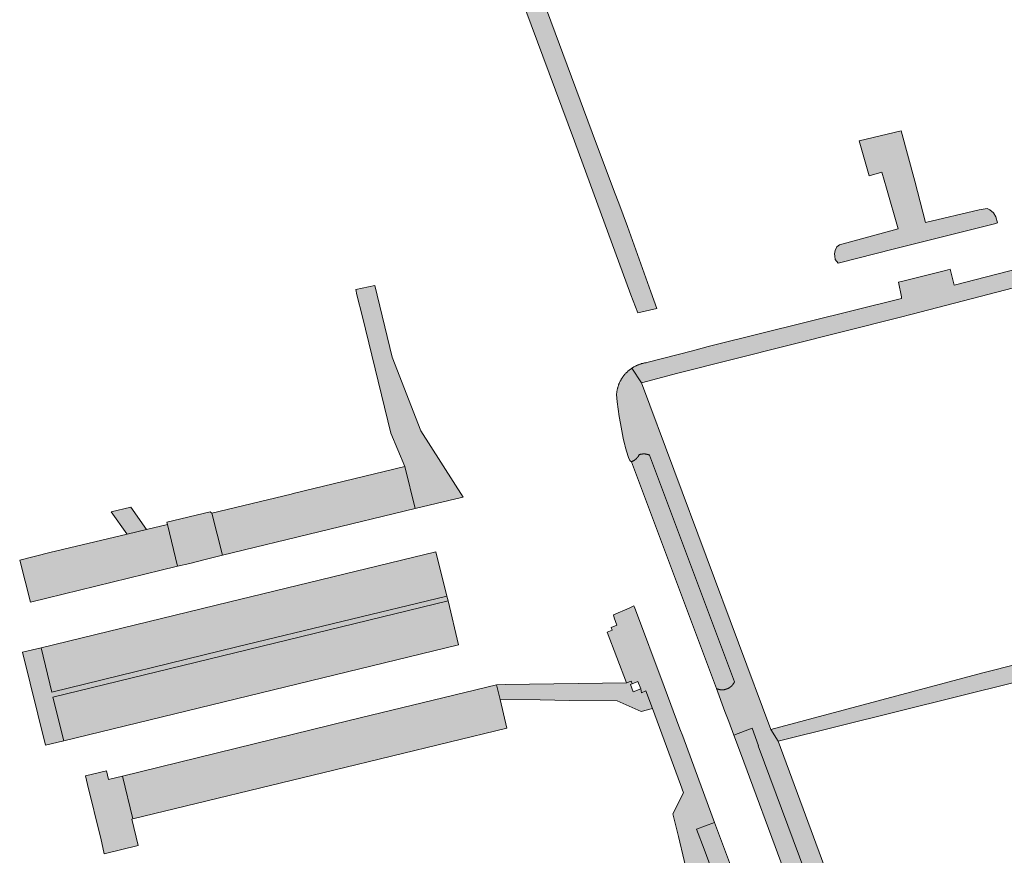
# Model space of a CAD drawing. Extents: x 97094 to 109644, y 463509 to 471969.
# Tile 61 of 256: x 103369 to 103482, y 464978 to 465073. Entities that reach past the tile are written whole.
import ezdxf

# ---------------------------------------------------------------- set-up
doc = ezdxf.new("R2010")
doc.units = 0
doc.layers.add('109 Onkruidbestrijding elementen', color=6, linetype='Continuous', lineweight=20, true_color=0xff00ff)

msp = doc.modelspace()

# ---------------------------------------------------------------- hatches: boundary and pattern name
at = {"layer": '109 Onkruidbestrijding elementen', "true_color": 0xff00ff}
for points in [[(103403.38, 465137.06), (103403.78, 465136.02), (103403.82, 465135.89), (103417.38, 465099.78), (103432.37, 465059.47), (103438.82, 465041.88), (103439.6, 465039.83), (103441.79, 465040.33), (103441.11, 465042.24), (103439.76, 465045.98), (103438.42, 465049.71), (103437.42, 465052.37), (103436.95, 465053.63), (103434.38, 465060.48), (103429.65, 465073.22), (103419.71, 465099.98), (103415.9, 465110.38), (103416.63, 465110.62), (103416.83, 465110.68), (103416.82, 465110.7), (103408.76, 465132.06), (103405.49, 465140.77), (103403.38, 465137.06)], [(103462.51, 465045.53), (103468.96, 465047.15), (103473.85, 465048.38), (103480.4, 465050.03), (103480.75, 465050.12), (103480.57, 465050.84), (103480.3, 465051.3), (103479.89, 465051.62), (103479.56, 465051.76), (103478.65, 465051.64), (103472.52, 465050.19), (103471.28, 465054.9), (103469.75, 465060.67), (103464.93, 465059.52), (103466.06, 465055.53), (103467.54, 465055.95), (103468.07, 465054.09), (103469.38, 465049.45), (103462.69, 465047.61), (103462.37, 465047.38), (103462.17, 465046.99), (103462.11, 465046.6), (103462.13, 465046.33), (103462.2, 465045.95), (103462.51, 465045.53)], [(103440.04, 465031.83), (103444.19, 465032.93), (103469.51, 465039.32), (103470.99, 465039.7), (103492.26, 465045.23), (103494.46, 465045.61), (103496.23, 465046.08), (103499.28, 465046.9), (103515.63, 465051.28), (103515.99, 465051.32), (103516.57, 465051.26), (103519.09, 465051.91), (103518.39, 465052.61), (103517.85, 465052.99), (103517.15, 465053.23), (103516.47, 465053.34), (103516.01, 465053.37), (103475.79, 465042.99), (103475.33, 465044.82), (103474.82, 465044.69), (103469.92, 465043.46), (103469.41, 465043.33), (103469.77, 465041.66), (103469.79, 465041.48), (103448.11, 465036.09), (103447.66, 465035.97), (103445.87, 465035.5), (103440.64, 465034.14), (103440.57, 465034.13), (103440.51, 465034.12), (103440.44, 465034.11), (103440.37, 465034.1), (103440.31, 465034.08), (103440.24, 465034.07), (103440.17, 465034.05), (103440.11, 465034.04), (103440.04, 465034.02), (103439.98, 465034), (103439.91, 465033.98), (103439.85, 465033.96), (103439.78, 465033.93), (103439.72, 465033.91), (103439.66, 465033.89), (103439.59, 465033.86), (103439.53, 465033.83), (103439.47, 465033.81), (103439.41, 465033.78), (103439.35, 465033.75), (103439.29, 465033.72), (103439.23, 465033.69), (103439.17, 465033.65), (103439.11, 465033.62), (103439.05, 465033.58), (103438.99, 465033.55), (103438.94, 465033.51), (103440.04, 465031.83)], [(103492.94, 465042.38), (103501.95, 465004.52), (103480.45, 464998.98), (103479.09, 464998.63), (103454.81, 464992.15), (103455.66, 464990.8), (103482.97, 464997.62), (103484.55, 464997.92), (103507.03, 465003.83), (103506.72, 465006.03), (103505.62, 465005.75), (103503.83, 465005.3), (103502.22, 465012.23), (103501.88, 465013.7), (103500.86, 465018.09), (103500.63, 465019.09), (103499.49, 465023.96), (103499.25, 465025.03), (103498.07, 465030.1), (103497.85, 465031.05), (103496.74, 465035.81), (103496.51, 465036.81), (103494.46, 465045.61), (103492.26, 465045.23), (103492.94, 465042.38)], [(103411.37, 465026.07), (103412.96, 465022.25), (103414.15, 465017.45), (103416.53, 465018.02), (103419.43, 465018.7), (103419.61, 465018.75), (103414.77, 465026.35), (103411.51, 465034.78), (103409.51, 465042.98), (103407.33, 465042.5), (103407.48, 465041.91), (103408.1, 465039.38), (103411.37, 465026.07)], [(103440.95, 465023.55), (103450.66, 464997.61), (103450.65, 464997.58), (103450.64, 464997.56), (103450.63, 464997.54), (103450.62, 464997.51), (103450.6, 464997.49), (103450.59, 464997.47), (103450.58, 464997.44), (103450.56, 464997.42), (103450.55, 464997.4), (103450.53, 464997.38), (103450.52, 464997.36), (103450.5, 464997.33), (103450.49, 464997.31), (103450.47, 464997.29), (103450.46, 464997.27), (103450.44, 464997.25), (103450.42, 464997.23), (103450.4, 464997.21), (103450.39, 464997.19), (103450.37, 464997.17), (103450.35, 464997.15), (103450.33, 464997.13), (103450.31, 464997.12), (103450.29, 464997.1), (103450.27, 464997.08), (103450.25, 464997.06), (103450.23, 464997.05), (103450.21, 464997.03), (103450.19, 464997.01), (103450.17, 464997), (103450.15, 464996.98), (103450.13, 464996.97), (103450.1, 464996.95), (103450.08, 464996.94), (103450.06, 464996.92), (103450.04, 464996.91), (103450.01, 464996.9), (103449.99, 464996.88), (103449.97, 464996.87), (103449.94, 464996.86), (103449.92, 464996.85), (103449.9, 464996.84), (103449.87, 464996.83), (103449.85, 464996.82), (103449.82, 464996.81), (103449.8, 464996.8), (103449.77, 464996.79), (103449.75, 464996.78), (103449.72, 464996.77), (103449.7, 464996.76), (103449.67, 464996.75), (103449.65, 464996.75), (103449.62, 464996.74), (103449.6, 464996.73), (103449.57, 464996.73), (103449.54, 464996.72), (103449.52, 464996.72), (103449.49, 464996.71), (103449.47, 464996.71), (103449.44, 464996.71), (103449.41, 464996.7), (103449.39, 464996.7), (103449.36, 464996.7), (103449.33, 464996.7), (103449.31, 464996.7), (103449.28, 464996.7), (103449.26, 464996.7), (103449.23, 464996.7), (103449.2, 464996.7), (103449.18, 464996.7), (103449.15, 464996.7), (103449.12, 464996.7), (103449.1, 464996.7), (103449.07, 464996.71), (103449.04, 464996.71), (103449.02, 464996.71), (103448.99, 464996.72), (103448.97, 464996.72), (103448.94, 464996.73), (103448.91, 464996.73), (103448.89, 464996.74), (103448.86, 464996.74), (103448.84, 464996.75), (103448.81, 464996.76), (103448.79, 464996.77), (103448.76, 464996.77), (103448.74, 464996.78), (103448.71, 464996.79), (103448.69, 464996.8), (103448.66, 464996.81), (103448.64, 464996.82), (103448.61, 464996.83), (103449.56, 464994.21), (103450, 464993.08), (103450.6, 464991.5), (103452.69, 464992.29), (103453.41, 464990.3), (103453.38, 464990.28), (103463.44, 464963.24), (103461.35, 464962.47), (103462.05, 464960.56), (103462.15, 464960.33), (103462.76, 464958.81), (103463.86, 464955.79), (103464.54, 464954.01), (103464.55, 464954), (103464.57, 464954), (103466.64, 464954.8), (103474.28, 464934.18), (103474.98, 464932.41), (103484.54, 464906.68), (103482.42, 464905.92), (103483.08, 464904.15), (103483.17, 464903.9), (103484.67, 464899.88), (103484.7, 464899.81), (103484.73, 464899.73), (103484.76, 464899.66), (103484.79, 464899.59), (103484.82, 464899.52), (103484.86, 464899.44), (103484.89, 464899.37), (103484.93, 464899.3), (103484.97, 464899.23), (103485.01, 464899.17), (103485.05, 464899.1), (103485.09, 464899.03), (103485.13, 464898.96), (103485.17, 464898.9), (103485.22, 464898.83), (103485.26, 464898.77), (103485.31, 464898.7), (103485.36, 464898.64), (103485.41, 464898.58), (103485.46, 464898.52), (103485.51, 464898.46), (103485.56, 464898.4), (103485.61, 464898.34), (103485.66, 464898.28), (103485.72, 464898.22), (103485.77, 464898.17), (103485.83, 464898.11), (103485.89, 464898.06), (103485.95, 464898), (103486, 464897.95), (103486.06, 464897.9), (103486.13, 464897.85), (103486.19, 464897.8), (103486.25, 464897.75), (103486.31, 464897.7), (103486.38, 464897.66), (103486.44, 464897.61), (103486.51, 464897.57), (103486.57, 464897.53), (103486.64, 464897.48), (103486.71, 464897.44), (103486.78, 464897.4), (103486.85, 464897.36), (103486.92, 464897.33), (103486.99, 464897.29), (103487.06, 464897.26), (103487.13, 464897.22), (103487.2, 464897.19), (103487.27, 464897.16), (103487.34, 464897.13), (103487.42, 464897.1), (103487.49, 464897.07), (103487.57, 464897.04), (103487.64, 464897.02), (103487.72, 464896.99), (103487.79, 464896.97), (103487.87, 464896.95), (103487.94, 464896.93), (103488.02, 464896.91), (103488.1, 464896.89), (103488.18, 464896.88), (103488.25, 464896.86), (103488.33, 464896.85), (103488.41, 464896.83), (103488.49, 464896.82), (103488.57, 464896.81), (103488.64, 464896.8), (103488.72, 464896.8), (103488.8, 464896.79), (103488.88, 464896.78), (103488.96, 464896.78), (103489.04, 464896.78), (103489.12, 464896.78), (103489.2, 464896.78), (103489.27, 464896.78), (103489.35, 464896.78), (103489.43, 464896.79), (103489.51, 464896.79), (103489.59, 464896.8), (103489.67, 464896.81), (103489.75, 464896.82), (103489.83, 464896.83), (103489.9, 464896.84), (103489.98, 464896.85), (103490.06, 464896.87), (103490.14, 464896.88), (103490.21, 464896.9), (103490.29, 464896.92), (103487.39, 464904.82), (103486.82, 464906.43), (103455.66, 464990.8), (103454.81, 464992.15), (103440.04, 465031.83), (103438.94, 465033.51), (103438.88, 465033.47), (103438.83, 465033.44), (103438.77, 465033.4), (103438.72, 465033.36), (103438.67, 465033.32), (103438.62, 465033.28), (103438.57, 465033.23), (103438.52, 465033.19), (103438.47, 465033.15), (103438.42, 465033.1), (103438.37, 465033.06), (103438.32, 465033.01), (103438.28, 465032.96), (103438.23, 465032.92), (103438.19, 465032.87), (103438.14, 465032.82), (103438.1, 465032.77), (103438.06, 465032.72), (103438.02, 465032.67), (103437.98, 465032.61), (103437.94, 465032.56), (103437.9, 465032.51), (103437.86, 465032.45), (103437.82, 465032.4), (103437.79, 465032.34), (103437.75, 465032.29), (103437.72, 465032.23), (103437.69, 465032.17), (103437.65, 465032.12), (103437.62, 465032.06), (103437.59, 465032), (103437.56, 465031.94), (103437.53, 465031.88), (103437.51, 465031.82), (103437.48, 465031.76), (103437.45, 465031.7), (103437.43, 465031.64), (103437.41, 465031.58), (103437.38, 465031.52), (103437.36, 465031.45), (103437.34, 465031.39), (103437.32, 465031.33), (103437.31, 465031.26), (103437.29, 465031.2), (103437.27, 465031.14), (103437.26, 465031.07), (103437.24, 465031.01), (103437.23, 465030.94), (103437.22, 465030.88), (103437.21, 465030.81), (103437.2, 465030.75), (103437.19, 465030.68), (103437.18, 465030.62), (103437.18, 465030.55), (103437.17, 465030.48), (103437.26, 465029.65), (103437.36, 465028.82), (103437.49, 465027.99), (103437.62, 465027.16), (103437.78, 465026.33), (103437.95, 465025.51), (103438.13, 465024.69), (103438.15, 465024.61), (103438.17, 465024.53), (103438.24, 465024.27), (103438.31, 465024.02), (103438.39, 465023.77), (103438.47, 465023.52), (103438.56, 465023.28), (103438.65, 465023.03), (103438.65, 465023.03), (103438.66, 465023.02), (103438.66, 465023.01), (103438.66, 465023.01), (103438.67, 465023), (103438.67, 465022.99), (103438.67, 465022.99), (103438.68, 465022.98), (103438.68, 465022.97), (103438.68, 465022.97), (103438.69, 465022.96), (103438.69, 465022.96), (103438.7, 465022.95), (103438.7, 465022.94), (103438.7, 465022.94), (103438.71, 465022.93), (103438.71, 465022.93), (103438.72, 465022.92), (103438.72, 465022.91), (103438.73, 465022.91), (103438.73, 465022.9), (103438.74, 465022.9), (103438.74, 465022.89), (103438.75, 465022.89), (103438.75, 465022.88), (103438.76, 465022.88), (103438.76, 465022.87), (103438.77, 465022.87), (103438.77, 465022.86), (103438.78, 465022.86), (103438.79, 465022.85), (103438.79, 465022.85), (103438.8, 465022.84), (103438.8, 465022.84), (103438.81, 465022.84), (103438.82, 465022.83), (103438.82, 465022.83), (103438.83, 465022.82), (103438.83, 465022.82), (103438.84, 465022.82), (103438.85, 465022.81), (103438.85, 465022.81), (103438.86, 465022.81), (103438.87, 465022.8), (103438.87, 465022.8), (103438.9, 465022.81), (103438.92, 465022.82), (103438.95, 465022.83), (103438.97, 465022.84), (103439, 465022.85), (103439.02, 465022.86), (103439.04, 465022.87), (103439.07, 465022.89), (103439.09, 465022.9), (103439.12, 465022.91), (103439.14, 465022.92), (103439.16, 465022.94), (103439.18, 465022.95), (103439.21, 465022.97), (103439.23, 465022.98), (103439.25, 465023), (103439.27, 465023.01), (103439.29, 465023.03), (103439.32, 465023.04), (103439.34, 465023.06), (103439.36, 465023.08), (103439.38, 465023.1), (103439.4, 465023.11), (103439.42, 465023.13), (103439.44, 465023.15), (103439.46, 465023.17), (103439.47, 465023.19), (103439.49, 465023.21), (103439.51, 465023.23), (103439.53, 465023.25), (103439.55, 465023.27), (103439.56, 465023.29), (103439.58, 465023.31), (103439.6, 465023.33), (103439.61, 465023.35), (103439.63, 465023.37), (103439.64, 465023.39), (103439.66, 465023.41), (103439.67, 465023.44), (103439.69, 465023.46), (103439.7, 465023.48), (103439.72, 465023.51), (103439.73, 465023.53), (103439.74, 465023.55), (103439.75, 465023.58), (103439.77, 465023.6), (103439.79, 465023.61), (103439.82, 465023.62), (103439.84, 465023.63), (103439.87, 465023.63), (103439.89, 465023.64), (103439.92, 465023.65), (103439.94, 465023.65), (103439.97, 465023.66), (103440, 465023.66), (103440.02, 465023.67), (103440.05, 465023.67), (103440.07, 465023.68), (103440.1, 465023.68), (103440.13, 465023.68), (103440.15, 465023.69), (103440.18, 465023.69), (103440.21, 465023.69), (103440.23, 465023.69), (103440.26, 465023.69), (103440.28, 465023.69), (103440.31, 465023.69), (103440.34, 465023.69), (103440.36, 465023.69), (103440.39, 465023.69), (103440.42, 465023.69), (103440.44, 465023.69), (103440.47, 465023.68), (103440.5, 465023.68), (103440.52, 465023.68), (103440.55, 465023.67), (103440.57, 465023.67), (103440.6, 465023.66), (103440.63, 465023.66), (103440.65, 465023.65), (103440.68, 465023.64), (103440.7, 465023.64), (103440.73, 465023.63), (103440.75, 465023.62), (103440.78, 465023.62), (103440.8, 465023.61), (103440.83, 465023.6), (103440.85, 465023.59), (103440.88, 465023.58), (103440.9, 465023.57), (103440.93, 465023.56), (103440.95, 465023.55)], [(103450.66, 464997.61), (103440.95, 465023.55), (103440.93, 465023.56), (103440.9, 465023.57), (103440.88, 465023.58), (103440.85, 465023.59), (103440.83, 465023.6), (103440.8, 465023.61), (103440.78, 465023.62), (103440.75, 465023.62), (103440.73, 465023.63), (103440.7, 465023.64), (103440.68, 465023.64), (103440.65, 465023.65), (103440.63, 465023.66), (103440.6, 465023.66), (103440.57, 465023.67), (103440.55, 465023.67), (103440.52, 465023.68), (103440.5, 465023.68), (103440.47, 465023.68), (103440.44, 465023.69), (103440.42, 465023.69), (103440.39, 465023.69), (103440.36, 465023.69), (103440.34, 465023.69), (103440.31, 465023.69), (103440.28, 465023.69), (103440.26, 465023.69), (103440.23, 465023.69), (103440.21, 465023.69), (103440.18, 465023.69), (103440.15, 465023.69), (103440.13, 465023.68), (103440.1, 465023.68), (103440.07, 465023.68), (103440.05, 465023.67), (103440.02, 465023.67), (103440, 465023.66), (103439.97, 465023.66), (103439.94, 465023.65), (103439.92, 465023.65), (103439.89, 465023.64), (103439.87, 465023.63), (103439.84, 465023.63), (103439.82, 465023.62), (103439.79, 465023.61), (103439.77, 465023.6), (103439.75, 465023.58), (103439.74, 465023.55), (103439.73, 465023.53), (103439.72, 465023.51), (103439.7, 465023.48), (103439.69, 465023.46), (103439.67, 465023.44), (103439.66, 465023.41), (103439.64, 465023.39), (103439.63, 465023.37), (103439.61, 465023.35), (103439.6, 465023.33), (103439.58, 465023.31), (103439.56, 465023.29), (103439.55, 465023.27), (103439.53, 465023.25), (103439.51, 465023.23), (103439.49, 465023.21), (103439.47, 465023.19), (103439.46, 465023.17), (103439.44, 465023.15), (103439.42, 465023.13), (103439.4, 465023.11), (103439.38, 465023.1), (103439.36, 465023.08), (103439.34, 465023.06), (103439.32, 465023.04), (103439.29, 465023.03), (103439.27, 465023.01), (103439.25, 465023), (103439.23, 465022.98), (103439.21, 465022.97), (103439.18, 465022.95), (103439.16, 465022.94), (103439.14, 465022.92), (103439.12, 465022.91), (103439.09, 465022.9), (103439.07, 465022.89), (103439.04, 465022.87), (103439.02, 465022.86), (103439, 465022.85), (103438.97, 465022.84), (103438.95, 465022.83), (103438.92, 465022.82), (103438.9, 465022.81), (103438.87, 465022.8), (103448.61, 464996.83), (103448.64, 464996.82), (103448.66, 464996.81), (103448.69, 464996.8), (103448.71, 464996.79), (103448.74, 464996.78), (103448.76, 464996.77), (103448.79, 464996.77), (103448.81, 464996.76), (103448.84, 464996.75), (103448.86, 464996.74), (103448.89, 464996.74), (103448.91, 464996.73), (103448.94, 464996.73), (103448.97, 464996.72), (103448.99, 464996.72), (103449.02, 464996.71), (103449.04, 464996.71), (103449.07, 464996.71), (103449.1, 464996.7), (103449.12, 464996.7), (103449.15, 464996.7), (103449.18, 464996.7), (103449.2, 464996.7), (103449.23, 464996.7), (103449.26, 464996.7), (103449.28, 464996.7), (103449.31, 464996.7), (103449.33, 464996.7), (103449.36, 464996.7), (103449.39, 464996.7), (103449.41, 464996.7), (103449.44, 464996.71), (103449.47, 464996.71), (103449.49, 464996.71), (103449.52, 464996.72), (103449.54, 464996.72), (103449.57, 464996.73), (103449.6, 464996.73), (103449.62, 464996.74), (103449.65, 464996.75), (103449.67, 464996.75), (103449.7, 464996.76), (103449.72, 464996.77), (103449.75, 464996.78), (103449.77, 464996.79), (103449.8, 464996.8), (103449.82, 464996.81), (103449.85, 464996.82), (103449.87, 464996.83), (103449.9, 464996.84), (103449.92, 464996.85), (103449.94, 464996.86), (103449.97, 464996.87), (103449.99, 464996.88), (103450.01, 464996.9), (103450.04, 464996.91), (103450.06, 464996.92), (103450.08, 464996.94), (103450.1, 464996.95), (103450.13, 464996.97), (103450.15, 464996.98), (103450.17, 464997), (103450.19, 464997.01), (103450.21, 464997.03), (103450.23, 464997.05), (103450.25, 464997.06), (103450.27, 464997.08), (103450.29, 464997.1), (103450.31, 464997.12), (103450.33, 464997.13), (103450.35, 464997.15), (103450.37, 464997.17), (103450.39, 464997.19), (103450.4, 464997.21), (103450.42, 464997.23), (103450.44, 464997.25), (103450.46, 464997.27), (103450.47, 464997.29), (103450.49, 464997.31), (103450.5, 464997.33), (103450.52, 464997.36), (103450.53, 464997.38), (103450.55, 464997.4), (103450.56, 464997.42), (103450.58, 464997.44), (103450.59, 464997.47), (103450.6, 464997.49), (103450.62, 464997.51), (103450.63, 464997.54), (103450.64, 464997.56), (103450.65, 464997.58), (103450.66, 464997.61)], [(103400.19, 465019.16), (103399.94, 465019.1), (103390.89, 465016.91), (103392.09, 465012.09), (103414.15, 465017.45), (103412.96, 465022.25), (103400.19, 465019.16)], [(103383.4, 465015.05), (103381.6, 465017.59), (103379.35, 465017.05), (103381.15, 465014.56), (103381.18, 465014.52), (103383.4, 465015.05)], [(103386.94, 465010.83), (103388.34, 465011.15), (103390.26, 465011.64), (103392.09, 465012.09), (103390.89, 465016.91), (103390.68, 465017.07), (103385.74, 465015.87), (103385.8, 465015.63), (103386.94, 465010.83)], [(103383.4, 465015.05), (103381.18, 465014.52), (103372.35, 465012.4), (103368.9, 465011.54), (103370.12, 465006.72), (103386.94, 465010.83), (103385.8, 465015.63), (103383.4, 465015.05)], [(103417.74, 465007.43), (103416.51, 465012.47), (103392.79, 465006.71), (103371.37, 465001.48), (103372.56, 464996.43), (103393.75, 465001.62), (103417.74, 465007.43)], [(103369.23, 465000.99), (103371.85, 464990.36), (103373.96, 464990.84), (103372.69, 464995.85), (103393.49, 465000.94), (103417.9, 465006.88), (103417.74, 465007.43), (103393.75, 465001.62), (103372.56, 464996.43), (103371.37, 465001.48), (103369.23, 465000.99)], [(103373.96, 464990.84), (103419.08, 465001.85), (103417.9, 465006.88), (103393.49, 465000.94), (103372.69, 464995.85), (103373.96, 464990.84)], [(103450.77, 464953.09), (103460.34, 464915.18), (103460.57, 464914.27), (103460.62, 464913.38), (103464.48, 464914.31), (103467.93, 464915.14), (103470.77, 464915.68), (103476.91, 464899.11), (103476.95, 464899), (103476.98, 464898.9), (103477.02, 464898.79), (103477.05, 464898.68), (103477.08, 464898.58), (103477.11, 464898.47), (103477.14, 464898.36), (103477.16, 464898.25), (103477.19, 464898.14), (103477.21, 464898.03), (103477.23, 464897.92), (103477.25, 464897.81), (103477.26, 464897.7), (103477.28, 464897.59), (103477.29, 464897.48), (103477.3, 464897.37), (103477.31, 464897.26), (103477.32, 464897.15), (103477.32, 464897.04), (103477.32, 464896.92), (103477.32, 464896.81), (103477.32, 464896.7), (103477.32, 464896.59), (103477.32, 464896.48), (103477.31, 464896.37), (103477.3, 464896.26), (103477.29, 464896.14), (103477.28, 464896.03), (103477.27, 464895.92), (103477.25, 464895.81), (103477.23, 464895.7), (103477.21, 464895.59), (103477.19, 464895.48), (103477.17, 464895.37), (103477.15, 464895.26), (103477.12, 464895.16), (103477.09, 464895.05), (103477.06, 464894.94), (103477.03, 464894.83), (103476.99, 464894.73), (103476.96, 464894.62), (103476.92, 464894.52), (103476.88, 464894.41), (103476.84, 464894.31), (103476.8, 464894.21), (103476.76, 464894.1), (103476.71, 464894), (103476.66, 464893.9), (103476.61, 464893.8), (103476.56, 464893.7), (103476.51, 464893.6), (103476.45, 464893.51), (103476.4, 464893.41), (103476.34, 464893.31), (103476.28, 464893.22), (103476.22, 464893.13), (103476.16, 464893.03), (103476.09, 464892.94), (103476.03, 464892.85), (103475.96, 464892.76), (103475.89, 464892.67), (103475.82, 464892.59), (103475.75, 464892.5), (103475.68, 464892.42), (103475.61, 464892.33), (103475.53, 464892.25), (103475.45, 464892.17), (103475.37, 464892.09), (103475.29, 464892.01), (103475.21, 464891.94), (103475.13, 464891.86), (103475.05, 464891.79), (103474.96, 464891.71), (103474.88, 464891.64), (103476, 464890.18), (103476.11, 464890.26), (103476.22, 464890.34), (103476.32, 464890.43), (103476.43, 464890.51), (103476.53, 464890.6), (103476.63, 464890.69), (103476.74, 464890.78), (103476.84, 464890.87), (103476.93, 464890.96), (103477.03, 464891.06), (103477.12, 464891.15), (103477.22, 464891.25), (103477.31, 464891.35), (103477.4, 464891.45), (103477.49, 464891.55), (103477.57, 464891.66), (103477.66, 464891.76), (103477.74, 464891.87), (103477.82, 464891.98), (103477.9, 464892.09), (103477.98, 464892.2), (103478.06, 464892.31), (103478.13, 464892.43), (103478.2, 464892.54), (103478.27, 464892.66), (103478.34, 464892.78), (103478.4, 464892.89), (103478.47, 464893.01), (103478.53, 464893.13), (103478.59, 464893.25), (103478.65, 464893.38), (103478.7, 464893.5), (103478.76, 464893.62), (103478.81, 464893.75), (103478.86, 464893.88), (103478.91, 464894), (103478.95, 464894.13), (103478.99, 464894.26), (103479.04, 464894.39), (103479.07, 464894.52), (103479.11, 464894.65), (103479.15, 464894.78), (103479.18, 464894.91), (103479.21, 464895.04), (103479.24, 464895.18), (103479.26, 464895.31), (103479.28, 464895.44), (103479.31, 464895.58), (103479.32, 464895.71), (103479.34, 464895.84), (103479.36, 464895.98), (103479.37, 464896.11), (103479.38, 464896.25), (103479.38, 464896.38), (103479.39, 464896.52), (103479.39, 464896.65), (103479.39, 464896.79), (103479.39, 464896.93), (103479.39, 464897.06), (103479.38, 464897.2), (103479.37, 464897.33), (103479.36, 464897.47), (103479.35, 464897.6), (103479.34, 464897.74), (103479.32, 464897.87), (103479.3, 464898), (103479.28, 464898.14), (103479.25, 464898.27), (103479.23, 464898.4), (103479.2, 464898.54), (103479.17, 464898.67), (103479.14, 464898.8), (103479.1, 464898.93), (103479.06, 464899.06), (103479.02, 464899.19), (103478.98, 464899.32), (103478.94, 464899.45), (103478.89, 464899.58), (103477.91, 464902.22), (103477.91, 464902.23), (103477.26, 464904.03), (103472.06, 464918.07), (103466.87, 464916.85), (103465.62, 464922.05), (103463.16, 464921.5), (103461.96, 464926.46), (103459.49, 464925.83), (103457.01, 464936.07), (103461.7, 464937.22), (103468.25, 464919.65), (103468.94, 464919.89), (103468.9, 464920.05), (103462.43, 464937.4), (103457.25, 464951.31), (103457.17, 464951.47), (103456.48, 464951.21), (103461.34, 464938.15), (103456.71, 464937.1), (103452.68, 464953.48), (103458.25, 464954.98), (103457.55, 464956.9), (103457.53, 464956.95), (103452.19, 464955.49), (103448.69, 464969.68), (103449.54, 464969.93), (103452.15, 464962.93), (103452.41, 464963.04), (103453.9, 464959.03), (103454.3, 464959.22), (103454.27, 464959.35), (103449.94, 464971.02), (103447.18, 464978.44), (103446.32, 464980.76), (103448.39, 464981.52), (103445.32, 464989.83), (103444.77, 464991.38), (103444.4, 464992.23), (103442.63, 464997.07), (103439.22, 465006.15), (103439.17, 465006.29), (103438.63, 465006.05), (103436.81, 465005.29), (103436.9, 465004.93), (103437.21, 465004.1), (103436.56, 465003.84), (103436.67, 465003.52), (103436.1, 465003.31), (103438.32, 464997.51), (103438.83, 464997.68), (103438.96, 464997.38), (103439.61, 464997.63), (103439.95, 464996.82), (103440.04, 464996.35), (103440.53, 464996.57), (103441.27, 464994.54), (103444.48, 464985.85), (103444.82, 464984.91), (103443.61, 464982.52), (103444.26, 464979.89), (103445.57, 464974.4), (103446.18, 464971.96), (103446.31, 464971.44), (103446.78, 464969.53), (103446.74, 464969.52), (103448.06, 464963.81), (103448.2, 464963.85), (103448.79, 464961.45), (103449.38, 464959.06), (103449.33, 464959.05), (103450.51, 464954.89), (103450.77, 464953.09)], [(103423.85, 464995.58), (103423.45, 464997.25), (103406.59, 464993.18), (103380.65, 464986.82), (103381.84, 464981.92), (103404.85, 464987.51), (103424.63, 464992.31), (103423.85, 464995.58)], [(103441.27, 464994.54), (103440.53, 464996.57), (103440.04, 464996.35), (103439.95, 464996.82), (103439.08, 464996.47), (103438.78, 464997.32), (103438.96, 464997.38), (103438.83, 464997.68), (103438.32, 464997.51), (103438.34, 464997.48), (103424.43, 464997.3), (103423.45, 464997.25), (103423.85, 464995.58), (103428.44, 464995.53), (103431.8, 464995.49), (103437.25, 464995.42), (103439.99, 464994.21), (103441.27, 464994.54)], [(103461.35, 464962.47), (103463.44, 464963.24), (103453.38, 464990.28), (103453.41, 464990.3), (103452.69, 464992.29), (103450.6, 464991.5), (103451.35, 464989.5), (103461.35, 464962.47)], [(103378.54, 464977.92), (103382.43, 464978.87), (103381.71, 464981.89), (103381.84, 464981.92), (103380.65, 464986.82), (103379.07, 464986.43), (103378.82, 464987.44), (103376.42, 464986.85), (103376.67, 464985.84), (103378.14, 464979.84), (103378.17, 464979.71), (103378.54, 464977.92)], [(103448.39, 464981.52), (103446.32, 464980.76), (103447.18, 464978.44), (103449.94, 464971.02), (103454.27, 464959.35), (103456.37, 464960.13), (103448.39, 464981.52)]]:
    msp.add_hatch(color=6, dxfattribs=at).paths.add_polyline_path(points)

# ---------------------------------------------------------------- linework, layer by layer
at = {"layer": '109 Onkruidbestrijding elementen', "color": 3, "true_color": 0x00ff00}
for points in [[(103403.38, 465137.06), (103403.78, 465136.02), (103403.82, 465135.89), (103417.38, 465099.78), (103432.37, 465059.47), (103438.82, 465041.88), (103439.6, 465039.83), (103441.79, 465040.33), (103441.11, 465042.24), (103439.76, 465045.98), (103438.42, 465049.71), (103437.42, 465052.37), (103436.95, 465053.63), (103434.38, 465060.48), (103429.65, 465073.22), (103419.71, 465099.98), (103415.9, 465110.38), (103416.63, 465110.62), (103416.83, 465110.68), (103416.82, 465110.7), (103408.76, 465132.06), (103405.49, 465140.77), (103403.38, 465137.06)], [(103462.51, 465045.53), (103468.96, 465047.15), (103473.85, 465048.38), (103480.4, 465050.03), (103480.75, 465050.12), (103480.57, 465050.84), (103480.3, 465051.3), (103479.89, 465051.62), (103479.56, 465051.76), (103478.65, 465051.64), (103472.52, 465050.19), (103471.28, 465054.9), (103469.75, 465060.67), (103464.93, 465059.52), (103466.06, 465055.53), (103467.54, 465055.95), (103468.07, 465054.09), (103469.38, 465049.45), (103462.69, 465047.61), (103462.37, 465047.38), (103462.17, 465046.99), (103462.11, 465046.6), (103462.13, 465046.33), (103462.2, 465045.95), (103462.51, 465045.53)], [(103411.37, 465026.07), (103412.96, 465022.25), (103414.15, 465017.45), (103416.53, 465018.02), (103419.43, 465018.7), (103419.61, 465018.75), (103414.77, 465026.35), (103411.51, 465034.78), (103409.51, 465042.98), (103407.33, 465042.5), (103407.48, 465041.91), (103408.1, 465039.38), (103411.37, 465026.07)], [(103450.66, 464997.61), (103440.95, 465023.55), (103440.93, 465023.56), (103440.9, 465023.57), (103440.88, 465023.58), (103440.85, 465023.59), (103440.83, 465023.6), (103440.8, 465023.61), (103440.78, 465023.62), (103440.75, 465023.62), (103440.73, 465023.63), (103440.7, 465023.64), (103440.68, 465023.64), (103440.65, 465023.65), (103440.63, 465023.66), (103440.6, 465023.66), (103440.57, 465023.67), (103440.55, 465023.67), (103440.52, 465023.68), (103440.5, 465023.68), (103440.47, 465023.68), (103440.44, 465023.69), (103440.42, 465023.69), (103440.39, 465023.69), (103440.36, 465023.69), (103440.34, 465023.69), (103440.31, 465023.69), (103440.28, 465023.69), (103440.26, 465023.69), (103440.23, 465023.69), (103440.21, 465023.69), (103440.18, 465023.69), (103440.15, 465023.69), (103440.13, 465023.68), (103440.1, 465023.68), (103440.07, 465023.68), (103440.05, 465023.67), (103440.02, 465023.67), (103440, 465023.66), (103439.97, 465023.66), (103439.94, 465023.65), (103439.92, 465023.65), (103439.89, 465023.64), (103439.87, 465023.63), (103439.84, 465023.63), (103439.82, 465023.62), (103439.79, 465023.61), (103439.77, 465023.6), (103439.75, 465023.58), (103439.74, 465023.55), (103439.73, 465023.53), (103439.72, 465023.51), (103439.7, 465023.48), (103439.69, 465023.46), (103439.67, 465023.44), (103439.66, 465023.41), (103439.64, 465023.39), (103439.63, 465023.37), (103439.61, 465023.35), (103439.6, 465023.33), (103439.58, 465023.31), (103439.56, 465023.29), (103439.55, 465023.27), (103439.53, 465023.25), (103439.51, 465023.23), (103439.49, 465023.21), (103439.47, 465023.19), (103439.46, 465023.17), (103439.44, 465023.15), (103439.42, 465023.13), (103439.4, 465023.11), (103439.38, 465023.1), (103439.36, 465023.08), (103439.34, 465023.06), (103439.32, 465023.04), (103439.29, 465023.03), (103439.27, 465023.01), (103439.25, 465023), (103439.23, 465022.98), (103439.21, 465022.97), (103439.18, 465022.95), (103439.16, 465022.94), (103439.14, 465022.92), (103439.12, 465022.91), (103439.09, 465022.9), (103439.07, 465022.89), (103439.04, 465022.87), (103439.02, 465022.86), (103439, 465022.85), (103438.97, 465022.84), (103438.95, 465022.83), (103438.92, 465022.82), (103438.9, 465022.81), (103438.87, 465022.8), (103448.61, 464996.83), (103448.64, 464996.82), (103448.66, 464996.81), (103448.69, 464996.8), (103448.71, 464996.79), (103448.74, 464996.78), (103448.76, 464996.77), (103448.79, 464996.77), (103448.81, 464996.76), (103448.84, 464996.75), (103448.86, 464996.74), (103448.89, 464996.74), (103448.91, 464996.73), (103448.94, 464996.73), (103448.97, 464996.72), (103448.99, 464996.72), (103449.02, 464996.71), (103449.04, 464996.71), (103449.07, 464996.71), (103449.1, 464996.7), (103449.12, 464996.7), (103449.15, 464996.7), (103449.18, 464996.7), (103449.2, 464996.7), (103449.23, 464996.7), (103449.26, 464996.7), (103449.28, 464996.7), (103449.31, 464996.7), (103449.33, 464996.7), (103449.36, 464996.7), (103449.39, 464996.7), (103449.41, 464996.7), (103449.44, 464996.71), (103449.47, 464996.71), (103449.49, 464996.71), (103449.52, 464996.72), (103449.54, 464996.72), (103449.57, 464996.73), (103449.6, 464996.73), (103449.62, 464996.74), (103449.65, 464996.75), (103449.67, 464996.75), (103449.7, 464996.76), (103449.72, 464996.77), (103449.75, 464996.78), (103449.77, 464996.79), (103449.8, 464996.8), (103449.82, 464996.81), (103449.85, 464996.82), (103449.87, 464996.83), (103449.9, 464996.84), (103449.92, 464996.85), (103449.94, 464996.86), (103449.97, 464996.87), (103449.99, 464996.88), (103450.01, 464996.9), (103450.04, 464996.91), (103450.06, 464996.92), (103450.08, 464996.94), (103450.1, 464996.95), (103450.13, 464996.97), (103450.15, 464996.98), (103450.17, 464997), (103450.19, 464997.01), (103450.21, 464997.03), (103450.23, 464997.05), (103450.25, 464997.06), (103450.27, 464997.08), (103450.29, 464997.1), (103450.31, 464997.12), (103450.33, 464997.13), (103450.35, 464997.15), (103450.37, 464997.17), (103450.39, 464997.19), (103450.4, 464997.21), (103450.42, 464997.23), (103450.44, 464997.25), (103450.46, 464997.27), (103450.47, 464997.29), (103450.49, 464997.31), (103450.5, 464997.33), (103450.52, 464997.36), (103450.53, 464997.38), (103450.55, 464997.4), (103450.56, 464997.42), (103450.58, 464997.44), (103450.59, 464997.47), (103450.6, 464997.49), (103450.62, 464997.51), (103450.63, 464997.54), (103450.64, 464997.56), (103450.65, 464997.58), (103450.66, 464997.61)], [(103400.19, 465019.16), (103399.94, 465019.1), (103390.89, 465016.91), (103392.09, 465012.09), (103414.15, 465017.45), (103412.96, 465022.25), (103400.19, 465019.16)], [(103383.4, 465015.05), (103381.6, 465017.59), (103379.35, 465017.05), (103381.15, 465014.56), (103381.18, 465014.52), (103383.4, 465015.05)], [(103386.94, 465010.83), (103388.34, 465011.15), (103390.26, 465011.64), (103392.09, 465012.09), (103390.89, 465016.91), (103390.68, 465017.07), (103385.74, 465015.87), (103385.8, 465015.63), (103386.94, 465010.83)], [(103383.4, 465015.05), (103381.18, 465014.52), (103372.35, 465012.4), (103368.9, 465011.54), (103370.12, 465006.72), (103386.94, 465010.83), (103385.8, 465015.63), (103383.4, 465015.05)], [(103417.74, 465007.43), (103416.51, 465012.47), (103392.79, 465006.71), (103371.37, 465001.48), (103372.56, 464996.43), (103393.75, 465001.62), (103417.74, 465007.43)], [(103369.23, 465000.99), (103371.85, 464990.36), (103373.96, 464990.84), (103372.69, 464995.85), (103393.49, 465000.94), (103417.9, 465006.88), (103417.74, 465007.43), (103393.75, 465001.62), (103372.56, 464996.43), (103371.37, 465001.48), (103369.23, 465000.99)], [(103373.96, 464990.84), (103419.08, 465001.85), (103417.9, 465006.88), (103393.49, 465000.94), (103372.69, 464995.85), (103373.96, 464990.84)], [(103423.85, 464995.58), (103423.45, 464997.25), (103406.59, 464993.18), (103380.65, 464986.82), (103381.84, 464981.92), (103404.85, 464987.51), (103424.63, 464992.31), (103423.85, 464995.58)], [(103441.27, 464994.54), (103440.53, 464996.57), (103440.04, 464996.35), (103439.95, 464996.82), (103439.08, 464996.47), (103438.78, 464997.32), (103438.96, 464997.38), (103438.83, 464997.68), (103438.32, 464997.51), (103438.34, 464997.48), (103424.43, 464997.3), (103423.45, 464997.25), (103423.85, 464995.58), (103428.44, 464995.53), (103431.8, 464995.49), (103437.25, 464995.42), (103439.99, 464994.21), (103441.27, 464994.54)], [(103461.35, 464962.47), (103463.44, 464963.24), (103453.38, 464990.28), (103453.41, 464990.3), (103452.69, 464992.29), (103450.6, 464991.5), (103451.35, 464989.5), (103461.35, 464962.47)], [(103378.54, 464977.92), (103382.43, 464978.87), (103381.71, 464981.89), (103381.84, 464981.92), (103380.65, 464986.82), (103379.07, 464986.43), (103378.82, 464987.44), (103376.42, 464986.85), (103376.67, 464985.84), (103378.14, 464979.84), (103378.17, 464979.71), (103378.54, 464977.92)], [(103448.39, 464981.52), (103446.32, 464980.76), (103447.18, 464978.44), (103449.94, 464971.02), (103454.27, 464959.35), (103456.37, 464960.13), (103448.39, 464981.52)]]:
    msp.add_lwpolyline(points, close=True, dxfattribs=at)
for points in [[(103516.01, 465053.37), (103475.79, 465042.99), (103475.33, 465044.82), (103474.82, 465044.69), (103469.92, 465043.46), (103469.41, 465043.33), (103469.77, 465041.66), (103469.79, 465041.48), (103448.11, 465036.09), (103447.66, 465035.97), (103445.87, 465035.5), (103440.64, 465034.14), (103440.57, 465034.13), (103440.51, 465034.12), (103440.44, 465034.11), (103440.37, 465034.1), (103440.31, 465034.08), (103440.24, 465034.07), (103440.17, 465034.05), (103440.11, 465034.04), (103440.04, 465034.02), (103439.98, 465034), (103439.91, 465033.98), (103439.85, 465033.96), (103439.78, 465033.93), (103439.72, 465033.91), (103439.66, 465033.89), (103439.59, 465033.86), (103439.53, 465033.83), (103439.47, 465033.81), (103439.41, 465033.78), (103439.35, 465033.75), (103439.29, 465033.72), (103439.23, 465033.69), (103439.17, 465033.65), (103439.11, 465033.62), (103439.05, 465033.58), (103438.99, 465033.55), (103438.94, 465033.51), (103440.04, 465031.83), (103440.04, 465031.83), (103444.19, 465032.93), (103469.51, 465039.32), (103470.99, 465039.7), (103492.26, 465045.23)], [(103486.82, 464906.43), (103455.66, 464990.8), (103454.81, 464992.15), (103440.04, 465031.83), (103438.94, 465033.51), (103438.88, 465033.47), (103438.83, 465033.44), (103438.77, 465033.4), (103438.72, 465033.36), (103438.67, 465033.32), (103438.62, 465033.28), (103438.57, 465033.23), (103438.52, 465033.19), (103438.47, 465033.15), (103438.42, 465033.1), (103438.37, 465033.06), (103438.32, 465033.01), (103438.28, 465032.96), (103438.23, 465032.92), (103438.19, 465032.87), (103438.14, 465032.82), (103438.1, 465032.77), (103438.06, 465032.72), (103438.02, 465032.67), (103437.98, 465032.61), (103437.94, 465032.56), (103437.9, 465032.51), (103437.86, 465032.45), (103437.82, 465032.4), (103437.79, 465032.34), (103437.75, 465032.29), (103437.72, 465032.23), (103437.69, 465032.17), (103437.65, 465032.12), (103437.62, 465032.06), (103437.59, 465032), (103437.56, 465031.94), (103437.53, 465031.88), (103437.51, 465031.82), (103437.48, 465031.76), (103437.45, 465031.7), (103437.43, 465031.64), (103437.41, 465031.58), (103437.38, 465031.52), (103437.36, 465031.45), (103437.34, 465031.39), (103437.32, 465031.33), (103437.31, 465031.26), (103437.29, 465031.2), (103437.27, 465031.14), (103437.26, 465031.07), (103437.24, 465031.01), (103437.23, 465030.94), (103437.22, 465030.88), (103437.21, 465030.81), (103437.2, 465030.75), (103437.19, 465030.68), (103437.18, 465030.62), (103437.18, 465030.55), (103437.17, 465030.48), (103437.26, 465029.65), (103437.36, 465028.82), (103437.49, 465027.99), (103437.62, 465027.16), (103437.78, 465026.33), (103437.95, 465025.51), (103438.13, 465024.69), (103438.15, 465024.61), (103438.17, 465024.53), (103438.24, 465024.27), (103438.31, 465024.02), (103438.39, 465023.77), (103438.47, 465023.52), (103438.56, 465023.28), (103438.65, 465023.03), (103438.65, 465023.03), (103438.66, 465023.02), (103438.66, 465023.01), (103438.66, 465023.01), (103438.67, 465023), (103438.67, 465022.99), (103438.67, 465022.99), (103438.68, 465022.98), (103438.68, 465022.97), (103438.68, 465022.97), (103438.69, 465022.96), (103438.69, 465022.96), (103438.7, 465022.95), (103438.7, 465022.94), (103438.7, 465022.94), (103438.71, 465022.93), (103438.71, 465022.93), (103438.72, 465022.92), (103438.72, 465022.91), (103438.73, 465022.91), (103438.73, 465022.9), (103438.74, 465022.9), (103438.74, 465022.89), (103438.75, 465022.89), (103438.75, 465022.88), (103438.76, 465022.88), (103438.76, 465022.87), (103438.77, 465022.87), (103438.77, 465022.86), (103438.78, 465022.86), (103438.79, 465022.85), (103438.79, 465022.85), (103438.8, 465022.84), (103438.8, 465022.84), (103438.81, 465022.84), (103438.82, 465022.83), (103438.82, 465022.83), (103438.83, 465022.82), (103438.83, 465022.82), (103438.84, 465022.82), (103438.85, 465022.81), (103438.85, 465022.81), (103438.86, 465022.81), (103438.87, 465022.8), (103438.87, 465022.8), (103438.9, 465022.81), (103438.92, 465022.82), (103438.95, 465022.83), (103438.97, 465022.84), (103439, 465022.85), (103439.02, 465022.86), (103439.04, 465022.87), (103439.07, 465022.89), (103439.09, 465022.9), (103439.12, 465022.91), (103439.14, 465022.92), (103439.16, 465022.94), (103439.18, 465022.95), (103439.21, 465022.97), (103439.23, 465022.98), (103439.25, 465023), (103439.27, 465023.01), (103439.29, 465023.03), (103439.32, 465023.04), (103439.34, 465023.06), (103439.36, 465023.08), (103439.38, 465023.1), (103439.4, 465023.11), (103439.42, 465023.13), (103439.44, 465023.15), (103439.46, 465023.17), (103439.47, 465023.19), (103439.49, 465023.21), (103439.51, 465023.23), (103439.53, 465023.25), (103439.55, 465023.27), (103439.56, 465023.29), (103439.58, 465023.31), (103439.6, 465023.33), (103439.61, 465023.35), (103439.63, 465023.37), (103439.64, 465023.39), (103439.66, 465023.41), (103439.67, 465023.44), (103439.69, 465023.46), (103439.7, 465023.48), (103439.72, 465023.51), (103439.73, 465023.53), (103439.74, 465023.55), (103439.75, 465023.58), (103439.77, 465023.6), (103439.79, 465023.61), (103439.82, 465023.62), (103439.84, 465023.63), (103439.87, 465023.63), (103439.89, 465023.64), (103439.92, 465023.65), (103439.94, 465023.65), (103439.97, 465023.66), (103440, 465023.66), (103440.02, 465023.67), (103440.05, 465023.67), (103440.07, 465023.68), (103440.1, 465023.68), (103440.13, 465023.68), (103440.15, 465023.69), (103440.18, 465023.69), (103440.21, 465023.69), (103440.23, 465023.69), (103440.26, 465023.69), (103440.28, 465023.69), (103440.31, 465023.69), (103440.34, 465023.69), (103440.36, 465023.69), (103440.39, 465023.69), (103440.42, 465023.69), (103440.44, 465023.69), (103440.47, 465023.68), (103440.5, 465023.68), (103440.52, 465023.68), (103440.55, 465023.67), (103440.57, 465023.67), (103440.6, 465023.66), (103440.63, 465023.66), (103440.65, 465023.65), (103440.68, 465023.64), (103440.7, 465023.64), (103440.73, 465023.63), (103440.75, 465023.62), (103440.78, 465023.62), (103440.8, 465023.61), (103440.83, 465023.6), (103440.85, 465023.59), (103440.88, 465023.58), (103440.9, 465023.57), (103440.93, 465023.56), (103440.95, 465023.55), (103440.95, 465023.55), (103450.66, 464997.61), (103450.65, 464997.58), (103450.64, 464997.56), (103450.63, 464997.54), (103450.62, 464997.51), (103450.6, 464997.49), (103450.59, 464997.47), (103450.58, 464997.44), (103450.56, 464997.42), (103450.55, 464997.4), (103450.53, 464997.38), (103450.52, 464997.36), (103450.5, 464997.33), (103450.49, 464997.31), (103450.47, 464997.29), (103450.46, 464997.27), (103450.44, 464997.25), (103450.42, 464997.23), (103450.4, 464997.21), (103450.39, 464997.19), (103450.37, 464997.17), (103450.35, 464997.15), (103450.33, 464997.13), (103450.31, 464997.12), (103450.29, 464997.1), (103450.27, 464997.08), (103450.25, 464997.06), (103450.23, 464997.05), (103450.21, 464997.03), (103450.19, 464997.01), (103450.17, 464997), (103450.15, 464996.98), (103450.13, 464996.97), (103450.1, 464996.95), (103450.08, 464996.94), (103450.06, 464996.92), (103450.04, 464996.91), (103450.01, 464996.9), (103449.99, 464996.88), (103449.97, 464996.87), (103449.94, 464996.86), (103449.92, 464996.85), (103449.9, 464996.84), (103449.87, 464996.83), (103449.85, 464996.82), (103449.82, 464996.81), (103449.8, 464996.8), (103449.77, 464996.79), (103449.75, 464996.78), (103449.72, 464996.77), (103449.7, 464996.76), (103449.67, 464996.75), (103449.65, 464996.75), (103449.62, 464996.74), (103449.6, 464996.73), (103449.57, 464996.73), (103449.54, 464996.72), (103449.52, 464996.72), (103449.49, 464996.71), (103449.47, 464996.71), (103449.44, 464996.71), (103449.41, 464996.7), (103449.39, 464996.7), (103449.36, 464996.7), (103449.33, 464996.7), (103449.31, 464996.7), (103449.28, 464996.7), (103449.26, 464996.7), (103449.23, 464996.7), (103449.2, 464996.7), (103449.18, 464996.7), (103449.15, 464996.7), (103449.12, 464996.7), (103449.1, 464996.7), (103449.07, 464996.71), (103449.04, 464996.71), (103449.02, 464996.71), (103448.99, 464996.72), (103448.97, 464996.72), (103448.94, 464996.73), (103448.91, 464996.73), (103448.89, 464996.74), (103448.86, 464996.74), (103448.84, 464996.75), (103448.81, 464996.76), (103448.79, 464996.77), (103448.76, 464996.77), (103448.74, 464996.78), (103448.71, 464996.79), (103448.69, 464996.8), (103448.66, 464996.81), (103448.64, 464996.82), (103448.61, 464996.83), (103449.56, 464994.21), (103450, 464993.08), (103450.6, 464991.5), (103452.69, 464992.29), (103453.41, 464990.3), (103453.38, 464990.28), (103463.44, 464963.24)], [(103449.94, 464971.02), (103447.18, 464978.44), (103446.32, 464980.76), (103448.39, 464981.52), (103445.32, 464989.83), (103444.77, 464991.38), (103444.4, 464992.23), (103442.63, 464997.07), (103439.22, 465006.15), (103439.17, 465006.29), (103438.63, 465006.05), (103436.81, 465005.29), (103436.9, 465004.93), (103437.21, 465004.1), (103436.56, 465003.84), (103436.67, 465003.52), (103436.1, 465003.31), (103438.32, 464997.51), (103438.83, 464997.68), (103438.96, 464997.38), (103439.61, 464997.63), (103439.95, 464996.82), (103440.04, 464996.35), (103440.53, 464996.57), (103441.27, 464994.54), (103444.48, 464985.85), (103444.82, 464984.91), (103443.61, 464982.52), (103444.26, 464979.89), (103445.57, 464974.4)], [(103501.95, 465004.52), (103480.45, 464998.98), (103479.09, 464998.63), (103454.81, 464992.15), (103455.66, 464990.8), (103482.97, 464997.62)]]:
    msp.add_lwpolyline(points, dxfattribs=at)

doc.saveas('drawing.dxf')
